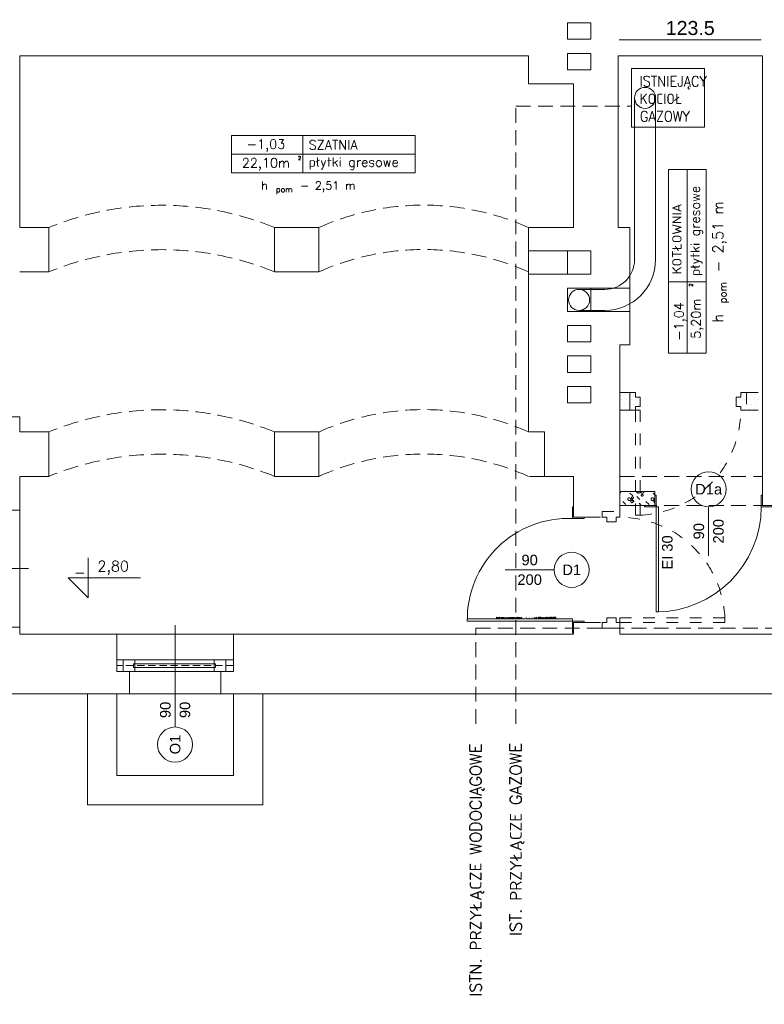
# Model space of a CAD drawing. Header units: millimetres. Extents: x -2274 to 12297, y -16157 to 26321.
# Tile 174 of 256: x -1649 to -1012, y -1387 to -544. Entities that reach past the tile are written whole.
import ezdxf
from ezdxf.enums import TextEntityAlignment as Align

# ---------------------------------------------------------------- set-up
doc = ezdxf.new("R2010")
doc.units = ezdxf.units.MM
for name, pattern in [('4002', [2, 1, -1]), ('901', [0]), ('DASHED', [19.05, 12.7, -6.35])]:
    doc.linetypes.add(name, pattern=pattern)
for name, color, linetype in [('- niebieska cienka - izolacja', 120, 'Continuous'), ('-LI-WIDOK', 2, 'Continuous'), ('-MEBLE', 1, 'Continuous'), ('_PROJEKTOWANE', 5, 'Continuous'), ('drzwi łuk', 1, 'Continuous'), ('KRESKOWANIE', 8, 'Continuous'), ('PROJEKTOWANE', 5, 'Continuous')]:
    doc.layers.add(name, color=color, linetype=linetype)
for name, color, linetype, lineweight in [('-ŚCIANY NOŚNE', 4, 'Continuous', 53), ('CIENKA', 1, '901', 18), ('CIENKA - KRESKOWANIA', 254, 'Continuous', 0), ('CIENKA - WYMIAROWA', 8, 'Continuous', 18), ('meble', 5, 'Continuous', 9)]:
    doc.layers.add(name, color=color, linetype=linetype, lineweight=lineweight)
doc.layers.add('DO USU', color=7, linetype='Continuous', true_color=0x969696)
doc.layers.add('ISTN. BUD', color=253, linetype='Continuous', true_color=0x828282)
doc.layers.add('GAZ', color=7, linetype='Continuous', lineweight=53, true_color=0xdbdb00)
doc.styles.add('ARIAL', font='arial.ttf', dxfattribs={"height": 0.5})
doc.styles.add('ROMANS', font='romans', dxfattribs={"width": 0.9, "height": 9})
doc.styles.add('SIMPLEX', font='simplex')
doc.styles.get("Standard").update_dxf_attribs({"font": 'arial.ttf'})

msp = doc.modelspace()

# ---------------------------------------------------------------- linework, layer by layer
at = {"layer": '- niebieska cienka - izolacja', "color": 253, "linetype": 'Continuous', "lineweight": 13}
for p, q in [((-1135.5, -949.41), (-1135.39, -949.41)), ((-1135.5, -950.81), (-1135.39, -950.81)), ((-1135.5, -951.61), (-1135.39, -951.61)), ((-1135.39, -949.21), (-1135.19, -949.21)), ((-1135.39, -949.41), (-1135.39, -949.21)), ((-1135.39, -951.01), (-1135.39, -950.81)), ((-1135.39, -951.21), (-1135.39, -951.01)), ((-1135.39, -951.41), (-1135.39, -951.21)), ((-1135.39, -951.61), (-1135.39, -951.41)), ((-1135.19, -949.01), (-1134.99, -949.01)), ((-1135.19, -949.21), (-1135.19, -949.01)), ((-1134.99, -948.81), (-1134.79, -948.81)), ((-1134.99, -949.01), (-1134.99, -948.81)), ((-1134.79, -948.01), (-1134.79, -948)), ((-1134.79, -948.21), (-1134.79, -948.01)), ((-1134.79, -948.41), (-1134.79, -948.21)), ((-1134.79, -948.61), (-1134.79, -948.41)), ((-1134.79, -948.81), (-1134.79, -948.61)), ((-1126.8, -949.41), (-1124.4, -951.81)), ((-1126.8, -949.41), (-1124.4, -951.81)), ((-1121.6, -948), (-1120.2, -949.41)), ((-1121.6, -948), (-1120.2, -949.41)), ((-1120.19, -948.01), (-1119.99, -948.01)), ((-1120.19, -948.21), (-1120.19, -948.01)), ((-1120.19, -948.41), (-1120.19, -948.21)), ((-1120.19, -948.61), (-1120.19, -948.41)), ((-1120.19, -948.81), (-1120.19, -948.61)), ((-1120.19, -948.81), (-1119.99, -948.81)), ((-1119.99, -948.01), (-1119.99, -948)), ((-1119.99, -949.01), (-1119.99, -948.81)), ((-1119.99, -949.01), (-1119.79, -949.01)), ((-1119.79, -949.21), (-1119.79, -949.01)), ((-1119.79, -949.21), (-1119.59, -949.21)), ((-1119.59, -949.41), (-1119.59, -949.21)), ((-1119.59, -949.41), (-1119.39, -949.41)), ((-1119.39, -949.41), (-1119.19, -949.41)), ((-1119.19, -949.41), (-1118.99, -949.41)), ((-1118.99, -949.41), (-1118.79, -949.41)), ((-1118.79, -949.41), (-1118.79, -949.21)), ((-1118.79, -949.21), (-1118.59, -949.21)), ((-1118.59, -949.21), (-1118.59, -949.01)), ((-1118.59, -949.01), (-1118.39, -949.01)), ((-1118.39, -948.01), (-1118.39, -948)), ((-1118.39, -948.01), (-1118.19, -948.01)), ((-1118.39, -949.01), (-1118.39, -948.81)), ((-1118.39, -948.81), (-1118.19, -948.81)), ((-1118.2, -948), (-1118, -948.2)), ((-1118.2, -948), (-1118, -948.2)), ((-1118.19, -948.21), (-1118.19, -948.01)), ((-1118.19, -948.41), (-1118.19, -948.21)), ((-1118.19, -948.61), (-1118.19, -948.41)), ((-1118.19, -948.81), (-1118.19, -948.61)), ((-1118, -948.2), (-1116.8, -949.41)), ((-1118, -948.2), (-1116.8, -949.41)), ((-1117.39, -948.01), (-1117.39, -948)), ((-1117.39, -948.21), (-1117.39, -948.01)), ((-1117.39, -948.41), (-1117.39, -948.21)), ((-1117.39, -948.61), (-1117.39, -948.41)), ((-1117.39, -948.81), (-1117.39, -948.61)), ((-1117.39, -948.81), (-1117.19, -948.81)), ((-1117.19, -949.01), (-1117.19, -948.81)), ((-1117.19, -949.01), (-1116.99, -949.01)), ((-1117.19, -951.01), (-1117.19, -950.81)), ((-1117.19, -950.81), (-1116.99, -950.81)), ((-1117.19, -951.21), (-1117.19, -951.01)), ((-1117.19, -951.41), (-1117.19, -951.21)), ((-1117.19, -951.61), (-1117.19, -951.41)), ((-1117.19, -951.61), (-1116.99, -951.61)), ((-1116.99, -949.21), (-1116.99, -949.01)), ((-1116.99, -949.21), (-1116.79, -949.21)), ((-1116.99, -950.61), (-1116.79, -950.61)), ((-1116.99, -950.81), (-1116.99, -950.61)), ((-1116.99, -951.81), (-1116.99, -951.61)), ((-1116.99, -951.81), (-1116.79, -951.81)), ((-1116.79, -949.41), (-1116.79, -949.21)), ((-1116.79, -949.41), (-1116.59, -949.41)), ((-1116.79, -950.61), (-1116.79, -950.41)), ((-1116.79, -950.41), (-1116.59, -950.41)), ((-1116.79, -952.01), (-1116.79, -951.81)), ((-1116.79, -952.01), (-1116.59, -952.01)), ((-1116.59, -949.41), (-1116.39, -949.41)), ((-1116.59, -950.41), (-1116.39, -950.41)), ((-1116.59, -952.01), (-1116.39, -952.01)), ((-1116.39, -949.41), (-1116.19, -949.41)), ((-1116.39, -950.41), (-1116.19, -950.41)), ((-1116.39, -952.01), (-1116.19, -952.01)), ((-1116.19, -949.41), (-1115.99, -949.41)), ((-1116.19, -950.41), (-1115.99, -950.41)), ((-1116.19, -952.01), (-1115.99, -952.01)), ((-1115.99, -949.41), (-1115.79, -949.41)), ((-1115.99, -950.61), (-1115.99, -950.41)), ((-1115.99, -950.61), (-1115.79, -950.61)), ((-1115.99, -951.81), (-1115.79, -951.81)), ((-1115.99, -952.01), (-1115.99, -951.81)), ((-1115.79, -949.41), (-1115.59, -949.41)), ((-1115.79, -950.81), (-1115.79, -950.61)), ((-1115.79, -950.81), (-1115.59, -950.81)), ((-1115.79, -951.61), (-1115.59, -951.61)), ((-1115.79, -951.81), (-1115.79, -951.61)), ((-1115.59, -949.21), (-1115.39, -949.21)), ((-1115.59, -949.41), (-1115.59, -949.21)), ((-1115.59, -951.01), (-1115.59, -950.81)), ((-1115.59, -951.21), (-1115.59, -951.01)), ((-1115.59, -951.41), (-1115.59, -951.21)), ((-1115.59, -951.61), (-1115.59, -951.41)), ((-1115.39, -949.01), (-1115.19, -949.01)), ((-1115.39, -949.21), (-1115.39, -949.01)), ((-1115.19, -948.81), (-1114.99, -948.81)), ((-1115.19, -949.01), (-1115.19, -948.81)), ((-1114.99, -948.01), (-1114.99, -948)), ((-1114.99, -948.21), (-1114.99, -948.01)), ((-1114.99, -948.41), (-1114.99, -948.21)), ((-1114.99, -948.61), (-1114.99, -948.41)), ((-1114.99, -948.81), (-1114.99, -948.61)), ((-1107, -949.41), (-1105.5, -950.9)), ((-1107, -949.41), (-1105.5, -950.9)), ((-1133, -956.41), (-1130.2, -959.21)), ((-1133, -956.41), (-1130.2, -959.21)), ((-1128.59, -954.21), (-1128.59, -954.01)), ((-1128.59, -954.01), (-1128.39, -954.01)), ((-1128.59, -954.41), (-1128.59, -954.21)), ((-1128.59, -954.61), (-1128.59, -954.41)), ((-1128.59, -954.81), (-1128.59, -954.61)), ((-1128.59, -955.01), (-1128.59, -954.81)), ((-1128.59, -955.21), (-1128.59, -955.01)), ((-1128.59, -955.21), (-1128.39, -955.21)), ((-1128.39, -954.01), (-1128.39, -953.81)), ((-1128.39, -953.81), (-1128.19, -953.81)), ((-1128.39, -955.41), (-1128.39, -955.21)), ((-1128.39, -955.41), (-1128.19, -955.41)), ((-1128.19, -953.81), (-1128.19, -953.61)), ((-1128.19, -953.61), (-1127.99, -953.61)), ((-1128.19, -955.61), (-1128.19, -955.41)), ((-1128.19, -955.61), (-1127.99, -955.61)), ((-1127.99, -953.61), (-1127.99, -953.41)), ((-1127.99, -953.41), (-1127.79, -953.41)), ((-1127.99, -955.81), (-1127.99, -955.61)), ((-1127.99, -955.81), (-1127.79, -955.81)), ((-1127.79, -953.41), (-1127.59, -953.41)), ((-1127.79, -955.81), (-1127.59, -955.81)), ((-1127.59, -953.41), (-1127.39, -953.41)), ((-1127.59, -955.81), (-1127.39, -955.81)), ((-1127.39, -953.41), (-1127.19, -953.41)), ((-1127.39, -955.81), (-1127.19, -955.81)), ((-1127.19, -953.41), (-1126.99, -953.41)), ((-1127.19, -955.81), (-1126.99, -955.81)), ((-1126.99, -953.41), (-1126.79, -953.41)), ((-1126.99, -955.81), (-1126.79, -955.81)), ((-1126.79, -953.61), (-1126.79, -953.41)), ((-1126.79, -953.61), (-1126.59, -953.61)), ((-1126.79, -955.61), (-1126.59, -955.61)), ((-1126.79, -955.81), (-1126.79, -955.61)), ((-1126.59, -953.81), (-1126.59, -953.61)), ((-1126.59, -953.81), (-1126.39, -953.81)), ((-1126.59, -955.41), (-1126.39, -955.41)), ((-1126.59, -955.61), (-1126.59, -955.41)), ((-1126.39, -954.01), (-1126.39, -953.81)), ((-1126.39, -954.01), (-1126.19, -954.01)), ((-1126.39, -955.21), (-1126.19, -955.21)), ((-1126.39, -955.41), (-1126.39, -955.21)), ((-1126.19, -954.21), (-1126.19, -954.01)), ((-1126.19, -954.41), (-1126.19, -954.21)), ((-1126.19, -954.61), (-1126.19, -954.41)), ((-1126.19, -954.81), (-1126.19, -954.61)), ((-1126.19, -955.01), (-1126.19, -954.81)), ((-1126.19, -955.21), (-1126.19, -955.01)), ((-1126.19, -956.21), (-1125.99, -956.21)), ((-1126.19, -956.41), (-1126.19, -956.21)), ((-1126.19, -956.61), (-1126.19, -956.41)), ((-1126.19, -956.81), (-1126.19, -956.61)), ((-1126.19, -957.01), (-1126.19, -956.81)), ((-1126.19, -957.01), (-1125.99, -957.01)), ((-1125.99, -956.21), (-1125.99, -956.01)), ((-1125.99, -956.01), (-1125.79, -956.01)), ((-1125.99, -957.21), (-1125.99, -957.01)), ((-1125.99, -957.21), (-1125.79, -957.21)), ((-1125.8, -953.81), (-1123.2, -956.41)), ((-1125.8, -953.81), (-1123.2, -956.41)), ((-1125.79, -955.81), (-1125.59, -955.81)), ((-1125.79, -956.01), (-1125.79, -955.81)), ((-1125.79, -957.41), (-1125.79, -957.21)), ((-1125.79, -957.41), (-1125.59, -957.41)), ((-1125.59, -955.61), (-1125.39, -955.61)), ((-1125.59, -955.81), (-1125.59, -955.61)), ((-1125.59, -957.61), (-1125.59, -957.41)), ((-1125.59, -957.61), (-1125.39, -957.61)), ((-1125.39, -953.01), (-1125.39, -952.81)), ((-1125.39, -952.81), (-1125.19, -952.81)), ((-1125.39, -953.21), (-1125.39, -953.01)), ((-1125.39, -953.41), (-1125.39, -953.21)), ((-1125.39, -953.61), (-1125.39, -953.41)), ((-1125.39, -953.61), (-1125.19, -953.61)), ((-1125.39, -955.61), (-1125.19, -955.61)), ((-1125.39, -957.61), (-1125.19, -957.61)), ((-1125.19, -952.61), (-1124.99, -952.61)), ((-1125.19, -952.81), (-1125.19, -952.61)), ((-1125.19, -953.81), (-1125.19, -953.61)), ((-1125.19, -953.81), (-1124.99, -953.81)), ((-1125.19, -955.61), (-1124.99, -955.61)), ((-1125.19, -957.61), (-1124.99, -957.61)), ((-1124.99, -952.61), (-1124.99, -952.41)), ((-1124.99, -952.41), (-1124.79, -952.41)), ((-1124.99, -954.01), (-1124.99, -953.81)), ((-1124.99, -954.01), (-1124.79, -954.01)), ((-1124.99, -955.61), (-1124.79, -955.61)), ((-1124.99, -957.61), (-1124.79, -957.61)), ((-1124.79, -952.41), (-1124.59, -952.41)), ((-1124.79, -954.01), (-1124.59, -954.01)), ((-1124.79, -955.81), (-1124.79, -955.61)), ((-1124.79, -955.81), (-1124.59, -955.81)), ((-1124.79, -957.61), (-1124.79, -957.41)), ((-1124.79, -957.41), (-1124.59, -957.41)), ((-1124.59, -952.41), (-1124.39, -952.41)), ((-1124.59, -954.01), (-1124.39, -954.01)), ((-1124.59, -956.01), (-1124.59, -955.81)), ((-1124.59, -956.01), (-1124.39, -956.01)), ((-1124.59, -957.41), (-1124.59, -957.21)), ((-1124.59, -957.21), (-1124.39, -957.21)), ((-1124.39, -952.41), (-1124.19, -952.41)), ((-1124.39, -954.01), (-1124.19, -954.01)), ((-1124.39, -956.21), (-1124.39, -956.01)), ((-1124.39, -956.21), (-1124.19, -956.21)), ((-1124.39, -957.21), (-1124.39, -957.01)), ((-1124.39, -957.01), (-1124.19, -957.01)), ((-1124.19, -952.61), (-1124.19, -952.41)), ((-1124.19, -952.61), (-1123.99, -952.61)), ((-1124.19, -953.81), (-1123.99, -953.81)), ((-1124.19, -954.01), (-1124.19, -953.81)), ((-1124.19, -956.41), (-1124.19, -956.21)), ((-1124.19, -956.61), (-1124.19, -956.41)), ((-1124.19, -956.81), (-1124.19, -956.61)), ((-1124.19, -957.01), (-1124.19, -956.81)), ((-1123.99, -952.81), (-1123.99, -952.61)), ((-1123.99, -952.81), (-1123.79, -952.81)), ((-1123.99, -953.61), (-1123.79, -953.61)), ((-1123.99, -953.81), (-1123.99, -953.61)), ((-1123.79, -953.01), (-1123.79, -952.81)), ((-1123.79, -953.21), (-1123.79, -953.01)), ((-1123.79, -953.41), (-1123.79, -953.21)), ((-1123.79, -953.61), (-1123.79, -953.41)), ((-1123.2, -959.61), (-1122.8, -960)), ((-1123.2, -959.61), (-1122.8, -960)), ((-1121, -952.21), (-1118.4, -954.81)), ((-1121, -952.21), (-1118.4, -954.81)), ((-1119, -958.01), (-1118, -959)), ((-1119, -958.01), (-1118, -959)), ((-1118, -959), (-1117, -960)), ((-1118, -959), (-1117, -960)), ((-1113.2, -956.41), (-1110.4, -959.21)), ((-1113.2, -956.41), (-1110.4, -959.21)), ((-1108.79, -954.21), (-1108.79, -954.01)), ((-1108.79, -954.01), (-1108.59, -954.01)), ((-1108.79, -954.41), (-1108.79, -954.21)), ((-1108.79, -954.61), (-1108.79, -954.41)), ((-1108.79, -954.81), (-1108.79, -954.61)), ((-1108.79, -955.01), (-1108.79, -954.81)), ((-1108.79, -955.21), (-1108.79, -955.01)), ((-1108.79, -955.21), (-1108.59, -955.21)), ((-1108.59, -954.01), (-1108.59, -953.81)), ((-1108.59, -953.81), (-1108.39, -953.81)), ((-1108.59, -955.41), (-1108.59, -955.21)), ((-1108.59, -955.41), (-1108.39, -955.41)), ((-1108.39, -953.81), (-1108.39, -953.61)), ((-1108.39, -953.61), (-1108.19, -953.61)), ((-1108.39, -955.61), (-1108.39, -955.41)), ((-1108.39, -955.61), (-1108.19, -955.61)), ((-1108.19, -953.61), (-1108.19, -953.41)), ((-1108.19, -953.41), (-1107.99, -953.41)), ((-1108.19, -955.81), (-1108.19, -955.61)), ((-1108.19, -955.81), (-1107.99, -955.81)), ((-1107.99, -953.41), (-1107.79, -953.41)), ((-1107.99, -955.81), (-1107.79, -955.81)), ((-1107.79, -953.41), (-1107.59, -953.41)), ((-1107.79, -955.81), (-1107.59, -955.81)), ((-1107.59, -953.41), (-1107.39, -953.41)), ((-1107.59, -955.81), (-1107.39, -955.81)), ((-1107.39, -953.41), (-1107.19, -953.41)), ((-1107.39, -955.81), (-1107.19, -955.81)), ((-1107.19, -953.41), (-1106.99, -953.41)), ((-1107.19, -955.81), (-1106.99, -955.81)), ((-1106.99, -953.61), (-1106.99, -953.41)), ((-1106.99, -953.61), (-1106.79, -953.61)), ((-1106.99, -955.61), (-1106.79, -955.61)), ((-1106.99, -955.81), (-1106.99, -955.61)), ((-1106.79, -953.81), (-1106.79, -953.61)), ((-1106.79, -953.81), (-1106.59, -953.81)), ((-1106.79, -955.41), (-1106.59, -955.41)), ((-1106.79, -955.61), (-1106.79, -955.41)), ((-1106.59, -954.01), (-1106.59, -953.81)), ((-1106.59, -954.01), (-1106.39, -954.01)), ((-1106.59, -955.21), (-1106.39, -955.21)), ((-1106.59, -955.41), (-1106.59, -955.21)), ((-1106.39, -954.21), (-1106.39, -954.01)), ((-1106.39, -954.41), (-1106.39, -954.21)), ((-1106.39, -954.61), (-1106.39, -954.41)), ((-1106.39, -954.81), (-1106.39, -954.61)), ((-1106.39, -955.01), (-1106.39, -954.81)), ((-1106.39, -955.21), (-1106.39, -955.01)), ((-1106.39, -956.21), (-1106.19, -956.21)), ((-1106.39, -956.41), (-1106.39, -956.21)), ((-1106.39, -956.61), (-1106.39, -956.41)), ((-1106.39, -956.81), (-1106.39, -956.61)), ((-1106.39, -957.01), (-1106.39, -956.81)), ((-1106.39, -957.01), (-1106.19, -957.01)), ((-1106.19, -956.21), (-1106.19, -956.01)), ((-1106.19, -956.01), (-1105.99, -956.01)), ((-1106.19, -957.21), (-1106.19, -957.01)), ((-1106.19, -957.21), (-1105.99, -957.21)), ((-1106, -953.81), (-1105.5, -954.3)), ((-1106, -953.81), (-1105.5, -954.3)), ((-1105.99, -955.81), (-1105.79, -955.81)), ((-1105.99, -956.01), (-1105.99, -955.81)), ((-1105.99, -957.41), (-1105.99, -957.21)), ((-1105.99, -957.41), (-1105.79, -957.41)), ((-1105.79, -955.61), (-1105.59, -955.61)), ((-1105.79, -955.81), (-1105.79, -955.61)), ((-1105.79, -957.61), (-1105.79, -957.41)), ((-1105.79, -957.61), (-1105.59, -957.61)), ((-1105.59, -953.01), (-1105.59, -952.81)), ((-1105.59, -952.81), (-1105.5, -952.81)), ((-1105.59, -953.21), (-1105.59, -953.01)), ((-1105.59, -953.41), (-1105.59, -953.21)), ((-1105.59, -953.61), (-1105.59, -953.41)), ((-1105.59, -953.61), (-1105.5, -953.61)), ((-1105.59, -955.61), (-1105.5, -955.61)), ((-1105.59, -957.61), (-1105.5, -957.61))]:
    msp.add_line(p, q, dxfattribs=at)
at = {"layer": '-LI-WIDOK', "color": 253, "lineweight": 13}
for p, q in [((-1180.35, -547), (-1160.35, -547)), ((-1160.35, -547), (-1180.35, -547)), ((-1180.35, -547), (-1180.35, -561)), ((-1160.35, -547), (-1160.35, -561)), ((-1160.35, -561), (-1180.35, -561)), ((-1160.35, -573), (-1180.35, -573)), ((-1180.35, -587), (-1180.35, -573)), ((-1160.35, -587), (-1160.35, -573)), ((-1180.35, -587), (-1160.35, -587)), ((-1125.54, -636.09), (-1125.54, -586.09)), ((-1125.54, -586.09), (-1063.04, -586.09)), ((-1063.04, -586.09), (-1063.04, -636.09)), ((-1122.91, -749.54), (-1122.91, -611.09)), ((-1104.91, -749.54), (-1104.91, -611.09)), ((-1104.91, -749.54), (-1104.91, -611.09)), ((-1063.04, -636.09), (-1125.54, -636.09)), ((-1180.35, -742), (-1213.7, -742)), ((-1160.35, -742), (-1180.35, -742)), ((-1180.35, -742), (-1180.35, -762)), ((-1160.35, -762), (-1160.35, -742)), ((-1180.35, -762), (-1213.7, -762)), ((-1180.35, -762), (-1160.35, -762)), ((-1180.35, -774), (-1160.35, -774)), ((-1160.35, -774), (-1180.35, -774)), ((-1180.35, -774), (-1180.35, -794)), ((-1170.35, -775), (-1148.37, -775)), ((-1160.35, -794), (-1160.35, -774)), ((-1160.35, -774), (-1127, -774)), ((-1180.35, -794), (-1160.35, -794)), ((-1170.35, -793), (-1148.37, -793)), ((-1160.35, -794), (-1127, -794)), ((-1180.35, -806), (-1160.35, -806)), ((-1160.35, -806), (-1180.35, -806)), ((-1180.35, -806), (-1180.35, -820)), ((-1160.35, -806), (-1160.35, -820)), ((-1160.35, -820), (-1180.35, -820)), ((-1180.35, -832), (-1160.35, -832)), ((-1160.35, -832), (-1180.35, -832)), ((-1180.35, -832), (-1180.35, -846)), ((-1160.35, -832), (-1160.35, -846)), ((-1160.35, -846), (-1180.35, -846)), ((-1180.35, -858), (-1160.35, -858)), ((-1160.35, -858), (-1180.35, -858)), ((-1180.35, -858), (-1180.35, -872)), ((-1160.35, -858), (-1160.35, -872)), ((-1160.35, -872), (-1180.35, -872)), ((-1649, -964), (-1649, -1064)), ((-1566, -1070), (-1466, -1070)), ((-1477, -1121), (-1555, -1121))]:
    msp.add_line(p, q, dxfattribs=at)
at = {"layer": '-LI-WIDOK', "color": 253, "linetype": 'DASHED', "lineweight": 13}
for p, q in [((-1224.48, -1146.85), (-1224.48, -618.3)), ((-1224.48, -618.3), (-1125.54, -618.3)), ((-1200, -935), (-1213.7, -935))]:
    msp.add_line(p, q, dxfattribs=at)
at = {"layer": '-LI-WIDOK', "color": 253, "lineweight": 13}
for centre in [(-1113.91, -611.09), (-1170.35, -784)]:
    msp.add_circle(centre, 9, dxfattribs=at)
at = {"layer": '-LI-WIDOK', "color": 253, "linetype": 'DASHED', "lineweight": 13}
for centre, radius, start, end in [((-1527.5, -957.53), 254.53, 67.72009, 112.27991), ((-1303.35, -922.74), 219.85, 65.9346, 114.0654), ((-1527.5, -995.53), 254.53, 67.72009, 112.27991), ((-1303.35, -960.74), 219.85, 65.9346, 114.0654), ((-1527.5, -1132.53), 254.53, 67.72009, 112.27991), ((-1303.35, -1097.74), 219.85, 65.9346, 114.0654), ((-1527.5, -1170.53), 254.53, 67.72009, 112.27991), ((-1303.35, -1135.74), 219.85, 65.9346, 114.0654)]:
    msp.add_arc(centre, radius, start, end, dxfattribs=at)
at = {"layer": '-LI-WIDOK', "color": 253, "lineweight": 13}
for radius, end in [(43.46, 0), (25.46, 360)]:
    msp.add_arc((-1148.37, -749.54), radius, 270, end, dxfattribs=at)
at = {"layer": '-MEBLE', "color": 253, "lineweight": 13}
for p, q in [((-1590.36, -1004.68), (-1590.36, -1038.96)), ((-1607.5, -1021.82), (-1545.51, -1021.82)), ((-1607.5, -1021.82), (-1590.36, -1038.96))]:
    msp.add_line(p, q, dxfattribs=at)
at = {"layer": '-ŚCIANY NOŚNE', "color": 253, "lineweight": 13}
for p, q in [((-1649, -575), (-1649, -722)), ((-1299, -575), (-1649, -575)), ((-1213.7, -575), (-1299, -575)), ((-1213.7, -599), (-1213.7, -575)), ((-1137, -575), (-1137, -722)), ((-1137, -575), (-1013.5, -575)), ((-1013.5, -575), (-1013.5, -960)), ((-1175, -599), (-1213.7, -599)), ((-1175, -599), (-1175, -722)), ((-1649, -722), (-1624, -722)), ((-1624, -760), (-1624, -722)), ((-1431, -760), (-1431, -722)), ((-1393, -722), (-1431, -722)), ((-1393, -760), (-1393, -722)), ((-1213.7, -722), (-1175, -722)), ((-1175, -722), (-1213.7, -722)), ((-1213.7, -722), (-1213.7, -897)), ((-1127, -722), (-1137, -722)), ((-1127, -822.5), (-1127, -722)), ((-1649, -760), (-1624, -760)), ((-1649, -760), (-1624, -760)), ((-1431, -760), (-1393, -760)), ((-1135.5, -822.5), (-1135.5, -965)), ((-1135.5, -822.5), (-1127, -822.5)), ((-1681, -884), (-1649, -884)), ((-1649, -884), (-1649, -897)), ((-1649, -897), (-1624, -897)), ((-1624, -935), (-1624, -897)), ((-1431, -897), (-1393, -897)), ((-1431, -935), (-1431, -897)), ((-1431, -897), (-1393, -897)), ((-1393, -897), (-1393, -935)), ((-1213.7, -897), (-1200, -897)), ((-1200, -935), (-1200, -897)), ((-1649, -935), (-1649, -964)), ((-1649, -935), (-1624, -935)), ((-1649, -935), (-1624, -935)), ((-1431, -935), (-1393, -935)), ((-1200, -935), (-1175, -935)), ((-1175, -935), (-1200, -935)), ((-1175, -935), (-1175, -970)), ((-1013.5, -960), (-987, -960)), ((-1681, -964), (-1649, -964)), ((-1152, -970), (-1175, -970)), ((-1175, -1060), (-1175, -1070)), ((-1152, -1060), (-1175, -1060)), ((-1681, -1064), (-1649, -1064)), ((-1649, -1064), (-1649, -1070)), ((-1649, -1070), (-1566, -1070)), ((-1566, -1102), (-1566, -1070)), ((-1466, -1070), (-1175, -1070)), ((-1466, -1102), (-1466, -1070)), ((-1135.5, -1065), (-1135.5, -1070)), ((-1135.5, -1070), (-867, -1070)), ((-1555, -1102), (-1566, -1102)), ((-1555, -1121), (-1555, -1102)), ((-1477, -1121), (-1477, -1102)), ((-1477, -1102), (-1466, -1102)), ((-1700, -1121), (-1566, -1121)), ((-1700, -1121), (-1566, -1121)), ((-1566, -1121), (-1591, -1121)), ((-1591, -1121), (-1591, -1216)), ((-1566, -1121), (-1566, -1191)), ((-1566, -1121), (-1555, -1121)), ((-1466, -1121), (-1477, -1121)), ((-1466, -1121), (-752.5, -1121)), ((-1466, -1191), (-1466, -1121)), ((-1441, -1216), (-1441, -1121)), ((-1566, -1191), (-1466, -1191)), ((-1591, -1216), (-1441, -1216))]:
    msp.add_line(p, q, dxfattribs=at)
at = {"layer": '-ŚCIANY NOŚNE', "color": 253, "linetype": 'DASHED', "lineweight": 13}
for p, q in [((-1258.83, -1146.85), (-1258.83, -1064.79)), ((-1258.83, -1064.79), (-881.91, -1064.79))]:
    msp.add_line(p, q, dxfattribs=at)
at = {"layer": '_PROJEKTOWANE', "color": 253, "lineweight": 13}
for p, q in [((-1105.5, -948), (-1135.5, -948)), ((-1105.5, -960), (-1105.5, -948)), ((-1114.5, -960), (-1135.5, -960))]:
    msp.add_line(p, q, dxfattribs=at)
at = {"layer": 'CIENKA', "color": 253, "linetype": 'DASHED', "lineweight": 13}
for p, q in [((-1135.5, -935), (-1013.5, -935)), ((-1135.5, -960), (-1013.5, -960))]:
    msp.add_line(p, q, dxfattribs=at)
at = {"layer": 'CIENKA - KRESKOWANIA', "color": 253, "linetype": 'DASHED', "lineweight": 13, "ltscale": 0.5}
for p, q in [((-1176, -1059), (-1266, -1059)), ((-1466, -1097), (-1566, -1097)), ((-1477, -1102), (-1555, -1102)), ((-1477, -1121), (-1477, -1102)), ((-1477, -1102), (-1466, -1102)), ((-1466, -1121), (-1477, -1121))]:
    msp.add_line(p, q, dxfattribs=at)
at = {"layer": 'CIENKA - WYMIAROWA', "color": 253, "lineweight": 13}
msp.add_line((-1175, -599), (-1175, -599), dxfattribs=at)
at = {"layer": 'DO USU', "color": 253, "linetype": '4002', "lineweight": 13, "ltscale": 10}
for p, q in [((-1135.5, -863.3), (-1127, -863.3)), ((-1127, -863.3), (-1122, -863.3)), ((-1127, -878.3), (-1127, -863.3)), ((-1122, -863.3), (-1127, -863.3)), ((-1127, -863.3), (-1127, -878.3)), ((-1122, -867.3), (-1122, -863.3)), ((-1122, -863.3), (-1122, -863.3)), ((-1118, -867.3), (-1122, -867.3)), ((-1118, -867.3), (-1122, -867.3)), ((-1118, -870.3), (-1118, -867.3)), ((-1118, -875.3), (-1118, -867.3)), ((-1036, -875.3), (-1036, -867.3)), ((-1036, -867.3), (-1032, -867.3)), ((-1032, -867.3), (-1032, -863.3)), ((-1032, -863.3), (-1027, -863.3)), ((-1027, -863.3), (-1013.5, -863.3)), ((-1027, -863.3), (-1027, -878.3)), ((-1027, -863.3), (-1027, -878.3)), ((-1127, -878.3), (-1127, -873.3)), ((-1122, -878.3), (-1122, -875.3)), ((-1122, -875.3), (-1118, -875.3)), ((-1122, -878.3), (-1122, -875.3)), ((-1122, -875.3), (-1118, -875.3)), ((-1118, -875.3), (-1118, -870.3)), ((-1032, -875.3), (-1036, -875.3)), ((-1032, -878.3), (-1032, -875.3)), ((-1135.5, -878.3), (-1127, -878.3)), ((-1122, -878.3), (-1127, -878.3)), ((-1127, -878.3), (-1122, -878.3)), ((-1122, -878.3), (-1122, -968.3)), ((-1118, -878.3), (-1122, -878.3)), ((-1118, -968.3), (-1118, -878.3)), ((-1027, -878.3), (-1032, -878.3)), ((-1027, -878.3), (-1013.5, -878.3)), ((-1150.5, -970), (-1150.5, -965)), ((-1150.5, -965), (-1135.5, -965)), ((-1135.5, -965), (-1135.5, -970)), ((-1122, -968.3), (-1118, -968.3)), ((-1146.5, -970), (-1150.5, -970)), ((-1146.5, -974), (-1146.5, -970)), ((-1138.5, -974), (-1146.5, -974)), ((-1135.5, -970), (-1138.5, -970)), ((-1138.5, -970), (-1138.5, -974)), ((-1150.5, -1065), (-1150.5, -1060)), ((-1146.5, -1060), (-1150.5, -1060)), ((-1146.5, -1060), (-1150.5, -1060)), ((-1150.5, -1060), (-1150.5, -1065)), ((-1143.5, -1056), (-1146.5, -1056)), ((-1146.5, -1056), (-1146.5, -1060)), ((-1138.5, -1056), (-1146.5, -1056)), ((-1146.5, -1056), (-1146.5, -1060)), ((-1138.5, -1056), (-1143.5, -1056)), ((-1138.5, -1060), (-1138.5, -1056)), ((-1138.5, -1060), (-1138.5, -1056)), ((-1135.5, -1060), (-1138.5, -1060)), ((-1135.5, -1060), (-1138.5, -1060)), ((-1045.5, -1056), (-1135.5, -1056)), ((-1135.5, -1056), (-1135.5, -1060)), ((-1135.5, -1060), (-1045.5, -1060)), ((-1135.5, -1060), (-1135.5, -1065)), ((-1135.5, -1065), (-1135.5, -1060)), ((-1045.5, -1060), (-1045.5, -1056)), ((-1140.5, -1065), (-1150.5, -1065)), ((-1150.5, -1065), (-1135.5, -1065)), ((-1135.5, -1065), (-1140.5, -1065))]:
    msp.add_line(p, q, dxfattribs=at)
for centre, start, end in [((-1122, -878.3), 272.54732, 0), ((-1135.5, -1060), 2.54732, 90)]:
    msp.add_arc(centre, 90, start, end, dxfattribs=at)
at = {"layer": 'drzwi łuk', "color": 253, "lineweight": 13, "ltscale": 0.5}
for p, q in [((-1467.75, -643.38), (-1310.56, -643.38)), ((-1467.75, -643.38), (-1467.75, -675.38)), ((-1406.68, -643.38), (-1406.68, -675.38)), ((-1310.56, -643.38), (-1310.56, -675.38)), ((-1467.75, -659.38), (-1310.56, -659.38)), ((-1093.72, -829.53), (-1093.72, -672.34)), ((-1093.72, -672.34), (-1061.72, -672.34)), ((-1077.72, -829.53), (-1077.72, -672.34)), ((-1061.72, -829.53), (-1061.72, -672.34)), ((-1467.75, -675.38), (-1310.56, -675.38)), ((-1093.72, -768.46), (-1061.72, -768.46)), ((-1093.72, -829.53), (-1061.72, -829.53))]:
    msp.add_line(p, q, dxfattribs=at)
at = {"layer": 'ISTN. BUD', "color": 253, "linetype": 'Continuous', "lineweight": 13}
for p, q in [((-1131.85, -865.26), (-1131.85, -865.26)), ((-1127.81, -865.26), (-1127.81, -865.26)), ((-1123.76, -865.26), (-1123.76, -865.26)), ((-1030.65, -865.26), (-1030.65, -865.26)), ((-1026.6, -865.26), (-1026.6, -865.26)), ((-1022.55, -865.26), (-1022.55, -865.26)), ((-1018.51, -865.26), (-1018.51, -865.26)), ((-1014.46, -865.26), (-1014.46, -865.26)), ((-1133.88, -869.31), (-1133.88, -869.31)), ((-1131.85, -873.36), (-1131.85, -873.36)), ((-1129.83, -869.31), (-1129.83, -869.31)), ((-1127.81, -873.36), (-1127.81, -873.36)), ((-1125.78, -869.31), (-1125.78, -869.31)), ((-1123.76, -873.36), (-1123.76, -873.36)), ((-1121.73, -869.31), (-1121.73, -869.31)), ((-1119.71, -873.36), (-1119.71, -873.36)), ((-1034.7, -873.36), (-1034.7, -873.36)), ((-1032.67, -869.31), (-1032.67, -869.31)), ((-1030.65, -873.36), (-1030.65, -873.36)), ((-1028.63, -869.31), (-1028.63, -869.31)), ((-1026.6, -873.36), (-1026.6, -873.36)), ((-1024.58, -869.31), (-1024.58, -869.31)), ((-1022.55, -873.36), (-1022.55, -873.36)), ((-1020.53, -869.31), (-1020.53, -869.31)), ((-1018.51, -873.36), (-1018.51, -873.36)), ((-1016.48, -869.31), (-1016.48, -869.31)), ((-1014.46, -873.36), (-1014.46, -873.36)), ((-1133.88, -877.4), (-1133.88, -877.4)), ((-1129.83, -877.4), (-1129.83, -877.4)), ((-1125.78, -877.4), (-1125.78, -877.4)), ((-1028.63, -877.4), (-1028.63, -877.4)), ((-1024.58, -877.4), (-1024.58, -877.4)), ((-1020.53, -877.4), (-1020.53, -877.4)), ((-1016.48, -877.4), (-1016.48, -877.4))]:
    msp.add_line(p, q, dxfattribs=at)
at = {"layer": 'KRESKOWANIE', "color": 253, "lineweight": 13}
msp.add_line((-1014.5, -561.52), (-1136, -561.52), dxfattribs=at)
at = {"layer": 'PROJEKTOWANE', "color": 253, "lineweight": 13}
for p, q in [((-1105.5, -960), (-1105.5, -951)), ((-1105.5, -951), (-1104.5, -951)), ((-1104.5, -951), (-1104.5, -961)), ((-1014.5, -951), (-1014.5, -961)), ((-1013.5, -951), (-1014.5, -951)), ((-1013.5, -960), (-1013.5, -951)), ((-1114.5, -961), (-1114.5, -960)), ((-1114.5, -960), (-1105.5, -960)), ((-1004.5, -960), (-1013.5, -960)), ((-1176, -971), (-1176, -961)), ((-1176, -961), (-1175, -961)), ((-1175, -961), (-1175, -970)), ((-1104.5, -961), (-1114.5, -961)), ((-1104.5, -1051), (-1104.5, -961)), ((-1104.5, -961), (-1102.5, -961)), ((-1102.5, -961), (-1102.5, -1051)), ((-1059.5, -961), (-1059.5, -1003)), ((-1014.5, -961), (-1004.5, -961)), ((-1166, -971), (-1176, -971)), ((-1175, -970), (-1166, -970)), ((-1166, -970), (-1166, -971)), ((-1641.5, -1014), (-1728.5, -1014)), ((-1191.65, -1015), (-1233.65, -1015)), ((-1102.5, -1051), (-1104.5, -1051)), ((-1266, -1057), (-1266, -1059)), ((-1176, -1057), (-1266, -1057)), ((-1266, -1059), (-1176, -1059)), ((-1176, -1059), (-1176, -1057)), ((-1166, -1059), (-1176, -1059)), ((-1176, -1059), (-1176, -1069)), ((-1175, -1069), (-1175, -1060)), ((-1175, -1060), (-1166, -1060)), ((-1166, -1060), (-1166, -1059)), ((-1516, -1062.5), (-1516, -1149.5)), ((-1176, -1069), (-1175, -1069)), ((-1566, -1102), (-1566, -1092)), ((-1566, -1092), (-1466, -1092)), ((-1560.5, -1092), (-1560.5, -1102)), ((-1550.5, -1092), (-1560.5, -1092)), ((-1550.5, -1102), (-1550.5, -1092)), ((-1482.5, -1092), (-1482.5, -1102)), ((-1472.5, -1092), (-1482.5, -1092)), ((-1472.5, -1102), (-1472.5, -1092)), ((-1466, -1092), (-1466, -1102)), ((-1466, -1102), (-1566, -1102)), ((-1560.5, -1102), (-1550.5, -1102)), ((-1551.5, -1095.5), (-1551.5, -1098.5)), ((-1481.5, -1095.5), (-1551.5, -1095.5)), ((-1551.5, -1098.5), (-1481.5, -1098.5)), ((-1482.5, -1102), (-1472.5, -1102)), ((-1481.5, -1098.5), (-1481.5, -1095.5))]:
    msp.add_line(p, q, dxfattribs=at)
for centre in [(-1059.5, -946), (-1176.65, -1015), (-1516, -1164.5)]:
    msp.add_circle(centre, 15, dxfattribs=at)
for centre, radius, start, end in [((-1104.5, -961), 90, 270, 0), ((-1179.32, -1057.62), 86.69, 87.80243, 180.91008)]:
    msp.add_arc(centre, radius, start, end, dxfattribs=at)

# ---------------------------------------------------------------- texts
at = {"layer": '-LI-WIDOK', "color": 253, "lineweight": 13, "style": 'ROMANS', "width": 0.9}
for s, p in [('ISTNIEJĄCY', (-1118.64, -601.41)), ('KOCIOŁ', (-1118.64, -616.41)), ('GAZOWY', (-1118.25, -631.41))]:
    msp.add_text(s, height=9, dxfattribs=at).set_placement(p)
at = {"layer": '-LI-WIDOK', "color": 253, "lineweight": 13, "style": 'SIMPLEX'}
for s, height, p in [('-1,03', 8, (-1438.29, -650.74)), ('22,10m', 8, (-1438.29, -666.74)), ('2', 3, (-1409.53, -662.54))]:
    msp.add_text(s, height=height, dxfattribs=at).set_placement(p, align=Align.MIDDLE_CENTER)
for s, height, p in [('h ', 7, (-1442.38, -689.63)), (' - 2,51 m', 7, (-1413.84, -689.63)), ('pom', 4.9, (-1429.71, -691.85))]:
    msp.add_text(s, height=height, dxfattribs=at).set_placement(p)
for s, height, p in [('KOTŁOWNIA', 8, (-1082.67, -762.2)), (' - 2,51 m', 9, (-1047.04, -766.65)), ('pom', 6.3, (-1044.19, -787.05)), ('h ', 9, (-1047.04, -803.33))]:
    msp.add_text(s, height=height, rotation=90, dxfattribs=at).set_placement(p)
for s, height, p in [('2', 3, (-1074.56, -771.31)), ('-1,04', 8, (-1084.92, -802.45)), ('5,20m', 8, (-1070.36, -800.07))]:
    msp.add_text(s, height=height, rotation=90, dxfattribs=at).set_placement(p, align=Align.MIDDLE_CENTER)
for s, p in [('2,80', (-1569.01, -1013.21)), ('-', (-1597.5, -1017.13))]:
    msp.add_text(s, height=9, dxfattribs=at).set_placement(p, align=Align.MIDDLE)
at = {"layer": '-ŚCIANY NOŚNE', "color": 253, "lineweight": 13, "style": 'SIMPLEX'}
msp.add_text('ISTN. PRZYŁĄCZE WODOCIĄGOWE', height=10, rotation=90, dxfattribs=at).set_placement((-1258.83, -1271.92), align=Align.MIDDLE_CENTER)
at = {"layer": 'GAZ', "color": 253, "linetype": 'DASHED', "lineweight": 13, "style": 'SIMPLEX'}
msp.add_text('IST. PRZYŁĄCZE GAZOWE', height=10, rotation=90, dxfattribs=at).set_placement((-1224.48, -1245.7), align=Align.MIDDLE_CENTER)
at = {"layer": 'meble', "color": 253, "lineweight": 13, "style": 'SIMPLEX'}
msp.add_text('SZATNIA', height=8, dxfattribs=at).set_placement((-1401.68, -655.38))
at = {"layer": 'PROJEKTOWANE', "color": 253, "lineweight": 13, "style": 'SIMPLEX'}
msp.add_text('płytki gresowe', height=8, dxfattribs=at).set_placement((-1401.68, -670.04))
msp.add_text('płytki gresowe', height=8, rotation=90, dxfattribs=at).set_placement((-1067.06, -763.46))
at = {"layer": 'PROJEKTOWANE', "color": 253, "lineweight": 13}
for s, height, style, p in [('D1a', 9, 'ARIAL', (-1059.5, -946)), ('90', 9, 'ARIAL', (-1212.65, -1006.6)), ('D1', 9, 'ARIAL', (-1176.65, -1015)), ('200', 9, 'ARIAL', (-1212.65, -1023.38)), ('Drzwi stalowe wewnętrzne wejściowe antywłamaniowe w kl. RC3 typu MGN-RC3 EI30', 0.9, 'ROMANS', (-1215.62, -1056))]:
    msp.add_text(s, height=height, dxfattribs=dict(at, style=style)).set_placement(p, align=Align.MIDDLE_CENTER)
at = {"layer": 'PROJEKTOWANE', "color": 253, "lineweight": 13, "style": 'ARIAL'}
for s, p in [('90', (-1067.9, -982)), ('200', (-1051.12, -982)), ('EI 30', (-1094.86, -1000.14)), ('90', (-1524.4, -1134.9)), ('90', (-1507.62, -1134.9)), ('O1', (-1516, -1164.5))]:
    msp.add_text(s, height=9, rotation=90, dxfattribs=at).set_placement(p, align=Align.MIDDLE_CENTER)

# ---------------------------------------------------------------- next in the draw order: texts
at = {"layer": 'KRESKOWANIE', "color": 253, "lineweight": 13, "insert": (-1075.25, -551.39), "char_height": 12, "attachment_point": 5, "bg_fill": 3, "box_fill_scale": 1.1, "bg_fill_color": 256, "bg_fill_true_color": 13158600, "bg_fill_transparency": 0}
msp.add_mtext('\\A1;123.5', dxfattribs=at)

doc.saveas('drawing.dxf')
